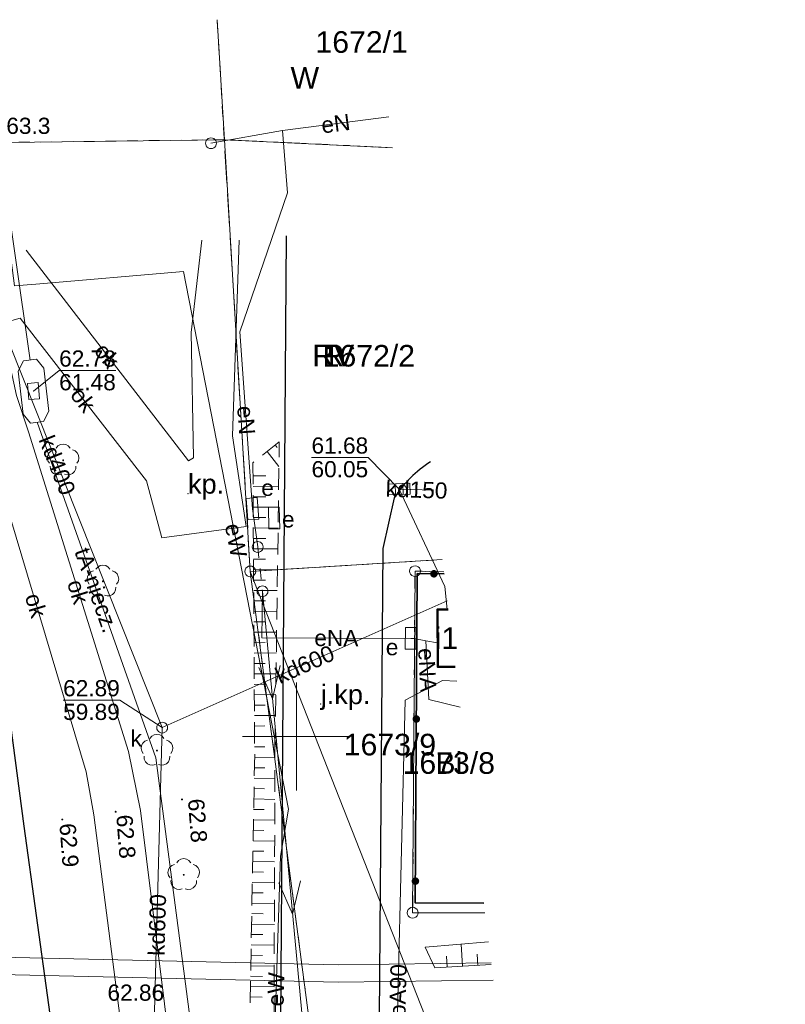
# Model space of a CAD drawing. Extents: x 6420891 to 6421372, y 5789686 to 5790696.
# Tile 48 of 48: x 6421287 to 6421323, y 5790638 to 5790683. Entities that reach past the tile are written whole.
import ezdxf
from ezdxf.enums import TextEntityAlignment as Align

# ---------------------------------------------------------------- set-up
doc = ezdxf.new("R2010")
doc.units = 0
doc.header["$PDSIZE"] = 0.75
for name, pattern in [('PRZER1-1', [2, 1, -1]), ('PRZER2-1', [3, 2, -1]), ('PRZER3-1', [4, 3, -1])]:
    doc.linetypes.add(name, pattern=pattern)
doc.layers.get('0').update_dxf_attribs({"linetype": 'CONTINUOUS', "lineweight": 13})
for name, color, linetype, lineweight in [('GEPPGD', 7, 'CONTINUOUS', 18), ('GESBZO', 7, 'CONTINUOUS', 50), ('GESBZO_O', 7, 'CONTINUOUS', 50), ('GESDZI', 7, 'CONTINUOUS', 18), ('GESDZI_O', 7, 'CONTINUOUS', 18), ('GSLINK', 7, 'CONTINUOUS', 18), ('GSLINK_O', 7, 'CONTINUOUS', 18), ('GSLKOG', 7, 'CONTINUOUS', 35), ('GSLKRW', 7, 'CONTINUOUS', 25), ('GSPWPN', 7, 'CONTINUOUS', 13), ('GSPWPN_O', 7, 'CONTINUOUS', 13), ('GSSZSN', 7, 'PRZER2-1', 18), ('GSSZSU', 7, 'CONTINUOUS', 18), ('GTGTXT', 7, 'CONTINUOUS', 18), ('GTGTXT_O', 7, 'CONTINUOUS', 18), ('GUPISN', 7, 'PRZER1-1', 18), ('GUPIWZ', 7, 'CONTINUOUS', 18), ('GUPPRZ', 7, 'CONTINUOUS', 18), ('GUPPRZ_O', 7, 'CONTINUOUS', 18), ('GUSIKP', 7, 'CONTINUOUS', 18)]:
    doc.layers.add(name, color=color, linetype=linetype, lineweight=lineweight)
for name, color, linetype, lineweight, true_color in [('GESKKL', 7, 'PRZER3-1', 18, 0x24bc24), ('GESKKL_O', 7, 'PRZER3-1', 18, 0x24bc24), ('GESUZY', 7, 'PRZER1-1', 18, 0x008000), ('GESUZY_O', 7, 'PRZER1-1', 18, 0x008000), ('GSPRDL', 7, 'CONTINUOUS', 18, 0x008000), ('GULEPR', 1, 'CONTINUOUS', 18, 0xff0000), ('GULEPR_O', 1, 'CONTINUOUS', 18, 0xff0000), ('GULKPR', 7, 'CONTINUOUS', 18, 0x803300), ('GULKPR_O', 7, 'CONTINUOUS', 18, 0x803300), ('GULTPR', 7, 'CONTINUOUS', 18, 0xff9100), ('GULTPR_O', 7, 'CONTINUOUS', 18, 0xff9100), ('GULWPR', 5, 'CONTINUOUS', 18, 0x0000ff), ('GULWPR_O', 5, 'CONTINUOUS', 18, 0x0000ff), ('GUPESE', 1, 'CONTINUOUS', 18, 0xff0000), ('GUPESE_O', 1, 'CONTINUOUS', 18, 0xff0000), ('GUPKKS', 7, 'CONTINUOUS', 18, 0x803300), ('GUPKSD', 7, 'CONTINUOUS', 18, 0x803300), ('GUPKSD_O', 7, 'CONTINUOUS', 18, 0x803300)]:
    doc.layers.add(name, color=color, linetype=linetype, lineweight=lineweight, true_color=true_color)
doc.styles.add('GEO-INFO', font='Arial')

# ---------------------------------------------------------------- blocks, each defined once
blk = doc.blocks.new('KOLO')
blk.add_hatch(color=0).paths.add_polyline_path([(-0.5, 0), (-0.482963, -0.12941), (-0.433013, -0.25), (-0.353553, -0.353553), (-0.25, -0.433013), (-0.12941, -0.482963), (0, -0.5), (0.12941, -0.482963), (0.25, -0.433013), (0.353553, -0.353553), (0.433013, -0.25), (0.482963, -0.12941), (0.5, 0), (0.482963, 0.12941), (0.433013, 0.25), (0.353553, 0.353553), (0.25, 0.433013), (0.12941, 0.482963), (0, 0.5), (-0.12941, 0.482963), (-0.25, 0.433013), (-0.353553, 0.353553), (-0.433013, 0.25), (-0.482963, 0.12941)])
blk = doc.blocks.new('POINT')
at = {"color": 0}
blk.add_point((0, 0), dxfattribs=at)
blk = doc.blocks.new('OKRAG_PELNY')
at = {"color": 0}
blk.add_lwpolyline([(0, 0.5), (0.12941, 0.482963), (0.25, 0.433013), (0.353553, 0.353553), (0.433013, 0.25), (0.482963, 0.12941), (0.5, 0), (0.482963, -0.12941), (0.433013, -0.25), (0.353553, -0.353553), (0.25, -0.433013), (0.12941, -0.482963), (0, -0.5), (-0.12941, -0.482963), (-0.25, -0.433013), (-0.353553, -0.353553), (-0.433013, -0.25), (-0.482963, -0.12941), (-0.5, 0), (-0.482963, 0.12941), (-0.433013, 0.25), (-0.353553, 0.353553), (-0.25, 0.433013), (-0.12941, 0.482963)], close=True, dxfattribs=at)
blk = doc.blocks.new('SUEP1')
at = {"color": 0}
blk.add_lwpolyline([(-1.5, -1), (1.5, 0), (-1.5, 1)], dxfattribs=at)
blk = doc.blocks.new('PROSTOKAT1_5-1_PELNY')
at = {"color": 0}
blk.add_lwpolyline([(0.75, -0.5), (-0.75, -0.5), (-0.75, 0.5), (0.75, 0.5)], close=True, dxfattribs=at)
blk = doc.blocks.new('SZAFA1')
at = {"color": 0}
blk.add_lwpolyline([(-1, -0.5), (-1, 0.5), (1, 0.5), (1, -0.5)], close=True, dxfattribs=at)
blk = doc.blocks.new('SUUS05')
at = {"color": 0}
blk.add_lwpolyline([(0.5, -0.25), (-0.5, -0.25), (-0.5, 0.25), (0.5, 0.25)], close=True, dxfattribs=at)
for points in [[(-0.175, -0.25), (-0.175, 0.25)], [(0.175, -0.25), (0.175, 0.25)]]:
    blk.add_lwpolyline(points, dxfattribs=at)
blk = doc.blocks.new('SPDLP')
blk.add_hatch(color=0).paths.add_polyline_path([(0, -0.09), (0.027812, -0.085595), (0.052901, -0.072812), (0.072812, -0.052901), (0.085595, -0.027812), (0.09, 0), (0.085595, 0.027812), (0.072812, 0.052901), (0.052901, 0.072812), (0.027812, 0.085595), (0, 0.09), (-0.027812, 0.085595), (-0.052901, 0.072812), (-0.072812, 0.052901), (-0.085595, 0.027812), (-0.09, 0), (-0.085595, -0.027812), (-0.072812, -0.052901), (-0.052901, -0.072812), (-0.027812, -0.085595)])
at = {"color": 0}
for points in [[(-1.271938, -0.268652), (-1.40916, -0.048001), (-1.462858, 0.20623), (-1.426585, 0.463525), (-1.304695, 0.693003), (-1.11182, 0.867117), (-0.871109, 0.964971)], [(-0.648554, 1.126667), (-0.481106, 1.325358), (-0.255912, 1.454989), (0, 1.5), (0.255912, 1.454989), (0.481106, 1.325358), (0.648554, 1.126667)], [(0.871109, 0.964971), (1.11182, 0.867117), (1.304695, 0.693003), (1.426585, 0.463525), (1.462858, 0.20623), (1.40916, -0.048001), (1.271938, -0.268652)], [(-0.137547, -1.292703), (-0.389802, -1.355024), (-0.648184, -1.327532), (-0.881678, -1.213525), (-1.062258, -1.026689), (-1.168249, -0.78945), (-1.186929, -0.530282)], [(1.186929, -0.530282), (1.168249, -0.78945), (1.062258, -1.026689), (0.881678, -1.213525), (0.648184, -1.327532), (0.389802, -1.355024), (0.137547, -1.292703)]]:
    blk.add_lwpolyline(points, dxfattribs=at)
blk = doc.blocks.new('EPPGS')
at = {"color": 0}
blk.add_lwpolyline([(0, 0.5), (0.154508, 0.475528), (0.293893, 0.404508), (0.404508, 0.293893), (0.475528, 0.154508), (0.5, 0), (0.475528, -0.154508), (0.404508, -0.293893), (0.293893, -0.404508), (0.154508, -0.475528), (0, -0.5), (-0.154508, -0.475528), (-0.293893, -0.404508), (-0.404508, -0.293893), (-0.475528, -0.154508), (-0.5, 0), (-0.475528, 0.154508), (-0.404508, 0.293893), (-0.293893, 0.404508), (-0.154508, 0.475528)], close=True, dxfattribs=at)
blk = doc.blocks.new('EPPGN')
blk.add_hatch(color=0).paths.add_polyline_path([(0, -0.09), (0.027812, -0.085595), (0.052901, -0.072812), (0.072812, -0.052901), (0.085595, -0.027812), (0.09, 0), (0.085595, 0.027812), (0.072812, 0.052901), (0.052901, 0.072812), (0.027812, 0.085595), (0, 0.09), (-0.027812, 0.085595), (-0.052901, 0.072812), (-0.072812, 0.052901), (-0.085595, 0.027812), (-0.09, 0), (-0.085595, -0.027812), (-0.072812, -0.052901), (-0.052901, -0.072812), (-0.027812, -0.085595)])

msp = doc.modelspace()

# ---------------------------------------------------------------- linework, layer by layer
at = {"linetype": 'Continuous', "lineweight": 13, "elevation": 100, "flags": 128}
for points in [[(6421300, 5790647.5), (6421300, 5790652.5)], [(6421297.5, 5790650), (6421302.5, 5790650)]]:
    msp.add_lwpolyline(points, dxfattribs=at)
at = {"layer": 'GESBZO', "linetype": 'Continuous', "lineweight": 50, "elevation": 10.18}
msp.add_lwpolyline([(6421307.339, 5790653.222), (6421306.526, 5790653.221), (6421306.514, 5790655.885), (6421307.018, 5790655.882)], dxfattribs=at)
at = {"layer": 'GESDZI', "linetype": 'Continuous', "lineweight": 18, "elevation": 10.22}
for points in [[(6421304.439, 5790677.244), (6421296.657, 5790677.613), (6421296.324, 5790683.166)], [(6421296.324, 5790683.166), (6421296.657, 5790677.613)], [(6421296.657, 5790677.613), (6421271.543, 5790677.3), (6421271.097, 5790681.05)], [(6421306.74, 5790658.188), (6421297.857, 5790657.64), (6421296.657, 5790677.613), (6421304.439, 5790677.244)], [(6421310.778, 5790624.739), (6421310.45, 5790625.621), (6421297.857, 5790657.64), (6421306.74, 5790658.188)], [(6421306.807, 5790657.626), (6421305.477, 5790657.652), (6421305.367, 5790641.849), (6421308.712, 5790641.847)], [(6421308.712, 5790641.847), (6421305.367, 5790641.849), (6421305.477, 5790657.652), (6421306.807, 5790657.626)]]:
    msp.add_lwpolyline(points, dxfattribs=at)
for points in [[(6421310.953, 5790558.207), (6421306.901, 5790588.894), (6421302.49, 5790622.296), (6421302.21, 5790624.433), (6421297.857, 5790657.64), (6421296.657, 5790677.613), (6421271.543, 5790677.3), (6421276.797, 5790633.247), (6421278.128, 5790623.34), (6421282.932, 5790586.712), (6421285.851, 5790564.458), (6421288.583, 5790543.621), (6421291.443, 5790521.812), (6421294.47, 5790499.75), (6421297.89, 5790473.07), (6421301.058, 5790448.497), (6421301.708, 5790443.54), (6421322.605, 5790469.964), (6421320.02, 5790489.539), (6421315.57, 5790523.239), (6421313.26, 5790540.733)], [(6421302.21, 5790624.433), (6421297.857, 5790657.64), (6421310.45, 5790625.621)]]:
    msp.add_lwpolyline(points, close=True, dxfattribs=at)
at = {"layer": 'GESKKL', "linetype": 'PRZER3-1', "lineweight": 18, "ltscale": 0.5, "elevation": 10.06}
msp.add_lwpolyline([(6421306.74, 5790658.188), (6421297.857, 5790657.64), (6421296.657, 5790677.613), (6421304.439, 5790677.244)], dxfattribs=at)
at = {"layer": 'GESUZY', "linetype": 'PRZER1-1', "lineweight": 18, "ltscale": 0.5, "elevation": 10.08}
for points in [[(6421296.324, 5790683.166), (6421296.657, 5790677.613), (6421271.543, 5790677.3)], [(6421304.439, 5790677.244), (6421296.657, 5790677.613), (6421296.324, 5790683.166)], [(6421306.74, 5790658.188), (6421297.857, 5790657.64), (6421296.657, 5790677.613), (6421304.439, 5790677.244)], [(6421310.97, 5790623.145), (6421302.49, 5790622.296), (6421302.21, 5790624.433), (6421297.857, 5790657.64), (6421306.74, 5790658.188)], [(6421308.712, 5790641.847), (6421305.367, 5790641.849), (6421305.477, 5790657.652), (6421306.807, 5790657.626)], [(6421306.807, 5790657.626), (6421305.477, 5790657.652), (6421305.367, 5790641.849), (6421308.712, 5790641.847)]]:
    msp.add_lwpolyline(points, dxfattribs=at)
msp.add_lwpolyline([(6421310.953, 5790558.207), (6421306.901, 5790588.894), (6421302.49, 5790622.296), (6421302.21, 5790624.433), (6421297.857, 5790657.64), (6421296.657, 5790677.613), (6421271.543, 5790677.3), (6421276.797, 5790633.247), (6421278.128, 5790623.34), (6421282.932, 5790586.712), (6421285.851, 5790564.458), (6421288.583, 5790543.621), (6421291.443, 5790521.812), (6421294.47, 5790499.75), (6421297.89, 5790473.07), (6421301.058, 5790448.497), (6421301.708, 5790443.54), (6421322.605, 5790469.964), (6421320.02, 5790489.539), (6421315.57, 5790523.239), (6421313.26, 5790540.733)], close=True, dxfattribs=at)
at = {"layer": 'GSLINK', "linetype": 'Continuous', "lineweight": 18, "elevation": 10.18}
for points in [[(6421286.4, 5790669.13), (6421287.21, 5790669.36), (6421293.06, 5790661.83), (6421293.77, 5790659.2), (6421297.67, 5790659.72), (6421297.04, 5790663.91), (6421297.35, 5790672.96)], [(6421287.49, 5790672.51), (6421295, 5790662.75), (6421295.23, 5790662.9), (6421295.12, 5790668.7), (6421295.61, 5790672.96)], [(6421286.4, 5790669.13), (6421286.72, 5790667.27), (6421287.04, 5790665.78), (6421287.6, 5790664.1), (6421292.22, 5790649.31), (6421292.78, 5790646.58), (6421294.44, 5790633.16), (6421295.12, 5790628.98)], [(6421284.56, 5790666.97), (6421285.65, 5790663.78), (6421290.26, 5790648.36), (6421290.62, 5790646.38), (6421292.37, 5790632.9), (6421292.86, 5790629.23)]]:
    msp.add_lwpolyline(points, dxfattribs=at)
at = {"layer": 'GSLKOG', "linetype": 'Continuous', "lineweight": 35, "elevation": 10.18}
msp.add_lwpolyline([(6421306.82, 5790657.523), (6421305.58, 5790657.54), (6421305.49, 5790642.3), (6421308.659, 5790642.292)], dxfattribs=at)
at = {"layer": 'GSLKRW', "linetype": 'Continuous', "lineweight": 25, "elevation": 10.18}
for points in [[(6421283.88, 5790672.05), (6421284.56, 5790666.97), (6421284.8, 5790665.37), (6421287.39, 5790645.85), (6421289.1, 5790633.46, 0.319309), (6421292.86, 5790629.23, 0.126031), (6421295.12, 5790628.98, 0.399507), (6421299.25, 5790634.77), (6421299.54, 5790673.17)], [(6421306.194, 5790662.708, 0.107558), (6421304.52, 5790661.05), (6421303.99, 5790658.7), (6421303.81, 5790635.04, 0.240734), (6421306.53, 5790630.85), (6421308.33, 5790630.37)]]:
    msp.add_lwpolyline(points, format="xyb", dxfattribs=at)
at = {"layer": 'GSSZSN', "linetype": 'PRZER2-1', "lineweight": 18, "ltscale": 0.5, "elevation": 10.06}
for points in [[(6421297.52, 5790630.97), (6421298.95, 5790635.44), (6421299, 5790649.42), (6421299.2, 5790663.64)], [(6421299.2, 5790663.64), (6421297.98, 5790662.67), (6421298.06, 5790649.18), (6421297.81, 5790635.67), (6421297.55, 5790632.52), (6421297.52, 5790630.97)]]:
    msp.add_lwpolyline(points, dxfattribs=at)
at = {"layer": 'GSSZSN', "linetype": 'Continuous', "lineweight": 18, "elevation": 10.06, "flags": 128}
for points in [[(6421298.634, 5790663.19), (6421299.184, 5790662.498)], [(6421299.011, 5790663.49), (6421299.103, 5790663.374)], [(6421297.984, 5790662.059), (6421298.581, 5790662.062)], [(6421297.986, 5790661.576), (6421299.171, 5790661.583)], [(6421297.989, 5790661.094), (6421298.577, 5790661.098)], [(6421297.992, 5790660.612), (6421299.158, 5790660.619)], [(6421297.995, 5790660.13), (6421298.573, 5790660.133)], [(6421297.998, 5790659.648), (6421299.144, 5790659.654)], [(6421298.001, 5790659.165), (6421298.569, 5790659.169)], [(6421298.004, 5790658.683), (6421299.13, 5790658.69)], [(6421298.007, 5790658.201), (6421298.565, 5790658.204)], [(6421298.009, 5790657.719), (6421299.117, 5790657.725)], [(6421298.012, 5790657.237), (6421298.561, 5790657.24)], [(6421298.015, 5790656.754), (6421299.103, 5790656.761)], [(6421298.018, 5790656.272), (6421298.557, 5790656.275)], [(6421298.021, 5790655.79), (6421299.09, 5790655.796)], [(6421298.024, 5790655.308), (6421298.553, 5790655.311)], [(6421298.027, 5790654.826), (6421299.076, 5790654.832)], [(6421298.029, 5790654.343), (6421298.549, 5790654.347)], [(6421298.032, 5790653.861), (6421299.063, 5790653.867)], [(6421298.035, 5790653.379), (6421298.545, 5790653.382)], [(6421298.038, 5790652.897), (6421299.049, 5790652.903)], [(6421298.041, 5790652.415), (6421298.542, 5790652.418)], [(6421298.044, 5790651.933), (6421299.035, 5790651.938)], [(6421298.047, 5790651.45), (6421298.538, 5790651.453)], [(6421298.049, 5790650.968), (6421299.022, 5790650.974)], [(6421298.052, 5790650.486), (6421298.534, 5790650.489)], [(6421298.055, 5790650.004), (6421299.008, 5790650.009)], [(6421298.058, 5790649.522), (6421298.53, 5790649.524)], [(6421298.057, 5790649.039), (6421298.999, 5790649.022)], [(6421298.048, 5790648.557), (6421298.523, 5790648.549)], [(6421298.04, 5790648.075), (6421298.995, 5790648.057)], [(6421298.031, 5790647.593), (6421298.512, 5790647.584)], [(6421298.022, 5790647.111), (6421298.992, 5790647.093)], [(6421298.013, 5790646.629), (6421298.501, 5790646.62)], [(6421298.004, 5790646.147), (6421298.988, 5790646.128)], [(6421297.995, 5790645.665), (6421298.491, 5790645.655)], [(6421297.986, 5790645.182), (6421298.985, 5790645.164)], [(6421297.977, 5790644.7), (6421298.48, 5790644.691)], [(6421297.968, 5790644.218), (6421298.981, 5790644.199)], [(6421297.959, 5790643.736), (6421298.469, 5790643.727)], [(6421297.95, 5790643.254), (6421298.978, 5790643.235)], [(6421297.941, 5790642.772), (6421298.459, 5790642.762)], [(6421297.932, 5790642.29), (6421298.974, 5790642.27)], [(6421297.924, 5790641.808), (6421298.448, 5790641.798)], [(6421297.915, 5790641.326), (6421298.971, 5790641.306)], [(6421297.906, 5790640.843), (6421298.437, 5790640.834)], [(6421297.897, 5790640.361), (6421298.968, 5790640.341)], [(6421297.888, 5790639.879), (6421298.427, 5790639.869)], [(6421297.879, 5790639.397), (6421298.964, 5790639.377)], [(6421297.87, 5790638.915), (6421298.416, 5790638.905)], [(6421297.861, 5790638.433), (6421298.961, 5790638.412)], [(6421297.852, 5790637.951), (6421298.406, 5790637.94)]]:
    msp.add_lwpolyline(points, dxfattribs=at)
at = {"layer": 'GSSZSU', "linetype": 'Continuous', "lineweight": 18, "elevation": 10.06}
for points in [[(6421306.39, 5790639.3), (6421305.94, 5790640.25), (6421308.875, 5790640.5)], [(6421309.002, 5790639.447), (6421306.39, 5790639.3)]]:
    msp.add_lwpolyline(points, dxfattribs=at)
at = {"layer": 'GSSZSU', "linetype": 'Continuous', "lineweight": 18, "elevation": 10.06, "flags": 128}
for points in [[(6421307.673, 5790639.372), (6421307.615, 5790640.393)], [(6421308.379, 5790639.412), (6421308.35, 5790639.932)], [(6421306.967, 5790639.333), (6421306.939, 5790639.833)]]:
    msp.add_lwpolyline(points, dxfattribs=at)
at = {"layer": 'GULEPR', "linetype": 'Continuous', "lineweight": 18, "elevation": 10.14}
for points in [[(6421285.46, 5790682.255), (6421286.948, 5790670.852), (6421287.944, 5790670.936), (6421294.766, 5790671.51), (6421299.623, 5790646.646)], [(6421296.04, 5790677.45), (6421299.35, 5790678.04), (6421304.266, 5790678.677)], [(6421298.2, 5790658.77), (6421297.96, 5790660.54), (6421297.38, 5790668.73), (6421299.58, 5790675.16), (6421299.35, 5790678.04)], [(6421298.42, 5790656.72), (6421298.398, 5790654.571), (6421305.277, 5790654.543)], [(6421298.42, 5790656.72), (6421301.628, 5790622.356)], [(6421305.277, 5790654.543), (6421305.427, 5790654.543), (6421305.978, 5790654.432)], [(6421305.978, 5790654.432), (6421306.521, 5790654.343)], [(6421305.978, 5790654.432), (6421306.118, 5790651.718), (6421307.563, 5790651.364)], [(6421299.663, 5790629.729), (6421298.847, 5790632.145), (6421299.253, 5790644.462), (6421299.623, 5790646.646)]]:
    msp.add_lwpolyline(points, dxfattribs=at)
at = {"layer": 'GULKPR', "linetype": 'Continuous', "lineweight": 18, "elevation": 10.14}
for points in [[(6421284.1, 5790674.704), (6421293.782, 5790650.413)], [(6421306.965, 5790655.874), (6421306.854, 5790656.947), (6421304.746, 5790661.451)], [(6421304.746, 5790661.451), (6421306.352, 5790661.394)], [(6421306.971, 5790656.273), (6421293.782, 5790650.413)], [(6421293.782, 5790650.413), (6421293.295, 5790632.152)]]:
    msp.add_lwpolyline(points, dxfattribs=at)
at = {"layer": 'GULTPR', "linetype": 'Continuous', "lineweight": 18, "elevation": 10.14}
for points in [[(6421285.528, 5790682.261), (6421287.668, 5790667.421)], [(6421287.997, 5790664.54), (6421293.492, 5790649.01), (6421295.033, 5790637.257), (6421295.197, 5790635.816)]]:
    msp.add_lwpolyline(points, dxfattribs=at)
at = {"layer": 'GULWPR', "linetype": 'Continuous', "lineweight": 18, "elevation": 10.14}
for points in [[(6421304.331, 5790623.62), (6421304.341, 5790624.052), (6421305.017, 5790651.689), (6421306.754, 5790652.587), (6421307.418, 5790652.569)], [(6421308.992, 5790639.534), (6421301.922, 5790639.44), (6421266.597, 5790640.24), (6421266.193, 5790640.245)], [(6421309.088, 5790638.735), (6421301.918, 5790638.64), (6421266.583, 5790639.44), (6421266.182, 5790639.445)]]:
    msp.add_lwpolyline(points, dxfattribs=at)
at = {"layer": 'GUPISN', "linetype": 'PRZER1-1', "lineweight": 18, "ltscale": 0.5, "elevation": 10.16}
msp.add_lwpolyline([(6421298.2, 5790658.77), (6421298.42, 5790656.72)], dxfattribs=at)
at = {"layer": 'GUPPRZ_O', "linetype": 'Continuous', "lineweight": 9, "elevation": 10.8, "flags": 128}
for points in [[(6421291.637, 5790666.941), (6421289.016, 5790666.941), (6421287.832, 5790665.98)], [(6421289.016, 5790666.941), (6421291.637, 5790666.941)], [(6421300.689, 5790662.917), (6421303.31, 5790662.917), (6421304.746, 5790661.451)], [(6421300.689, 5790662.917), (6421303.31, 5790662.917)], [(6421289.2, 5790651.689), (6421291.821, 5790651.689), (6421293.782, 5790650.413)], [(6421289.2, 5790651.689), (6421291.821, 5790651.689)]]:
    msp.add_lwpolyline(points, dxfattribs=at)
at = {"layer": 'GUSIKP', "linetype": 'Continuous', "lineweight": 18, "elevation": 10.14}
msp.add_lwpolyline([(6421287.37, 5790667.387), (6421287.966, 5790667.455), (6421288.315, 5790667.042), (6421288.542, 5790665.055), (6421288.295, 5790664.574), (6421287.698, 5790664.506), (6421287.349, 5790664.919), (6421287.123, 5790666.906)], close=True, dxfattribs=at)

# ---------------------------------------------------------------- block references
at = {"layer": 'GEPPGD', "lineweight": 18, "xscale": 0.5, "yscale": 0.5}
for name, p in [('EPPGN', (6421296.657, 5790677.613, 10.24)), ('EPPGS', (6421297.857, 5790657.64, 10.24)), ('EPPGS', (6421305.477, 5790657.652, 10.24)), ('EPPGS', (6421305.367, 5790641.849, 10.24))]:
    msp.add_blockref(name, p, dxfattribs=at)
at = {"layer": 'GSLKOG', "lineweight": 35, "xscale": 0.35, "yscale": 0.35}
for p in [(6421306.35, 5790657.529, 10.18), (6421305.54, 5790650.81, 10.18), (6421305.496, 5790643.31, 10.18)]:
    msp.add_blockref('KOLO', p, dxfattribs=at)
at = {"layer": 'GSPRDL', "lineweight": 18, "xscale": 0.5, "yscale": 0.5}
for p in [(6421289.2, 5790662.78, 10.12), (6421291.04, 5790657.18, 10.12), (6421293.54, 5790649.35, 10.12), (6421294.78, 5790643.6, 10.12)]:
    msp.add_blockref('SPDLP', p, dxfattribs=at)
at = {"layer": 'GSPWPN', "lineweight": 13, "xscale": 0.09, "yscale": 0.09}
for p in [(6421294.7, 5790647.09, 10.08), (6421291.63, 5790646.52, 10.08), (6421289.16, 5790646.16, 10.08)]:
    msp.add_blockref('KOLO', p, dxfattribs=at)
at = {"layer": 'GTGTXT', "lineweight": 18}
for p in [(6421294.975, 5790661.238, 10.02), (6421301.114, 5790651.499, 10.02)]:
    msp.add_blockref('POINT', p, dxfattribs=at)
at = {"layer": 'GULEPR', "lineweight": 18, "xscale": 0.5, "yscale": 0.5, "rotation": 275.3334264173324}
for p in [(6421298.815, 5790652.488, 10.15), (6421299.745, 5790642.532, 10.15)]:
    msp.add_blockref('SUEP1', p, dxfattribs=at)
at = {"layer": 'GUPESE', "lineweight": 18, "xscale": 0.5, "yscale": 0.5}
for p, rotation in [((6421297.96, 5790660.54, 10.16), 274.1434771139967), ((6421298.96, 5790660.11, 10.16), 271.0903142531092), ((6421305.277, 5790654.543, 10.16), 89.36801557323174)]:
    msp.add_blockref('SZAFA1', p, dxfattribs=dict(at, rotation=rotation))
at = {"layer": 'GUPISN', "lineweight": 18, "xscale": 0.5, "yscale": 0.5}
for p in [(6421296.04, 5790677.45, 10.16), (6421298.2, 5790658.77, 10.16), (6421298.42, 5790656.72, 10.16)]:
    msp.add_blockref('OKRAG_PELNY', p, dxfattribs=at)
at = {"layer": 'GUPIWZ', "lineweight": 18, "xscale": 0.5, "yscale": 0.5, "rotation": 274.3571527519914}
msp.add_blockref('PROSTOKAT1_5-1_PELNY', (6421287.832, 5790665.98, 10.18), dxfattribs=at)
at = {"layer": 'GUPKKS', "lineweight": 18, "rotation": 182.2173749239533}
msp.add_blockref('SUUS05', (6421304.746, 5790661.451, 10.16), dxfattribs=at)
at = {"layer": 'GUPKSD', "lineweight": 18, "xscale": 0.5, "yscale": 0.5}
msp.add_blockref('OKRAG_PELNY', (6421293.782, 5790650.413, 10.16), dxfattribs=at)
at = {"layer": 'GUPPRZ', "lineweight": 18}
for p in [(6421287.832, 5790665.98, 10.16), (6421304.746, 5790661.451, 10.16), (6421293.782, 5790650.413, 10.16)]:
    msp.add_blockref('POINT', p, dxfattribs=at)

# ---------------------------------------------------------------- texts
at = {"layer": 'GESBZO_O', "linetype": 'Continuous', "lineweight": 0, "style": 'GEO-INFO'}
msp.add_text('i1', height=1, dxfattribs=at).set_placement((6421306.927, 5790654.552, 10.8), align=Align.MIDDLE_CENTER)
at = {"layer": 'GESDZI_O', "linetype": 'Continuous', "lineweight": 0, "style": 'GEO-INFO'}
for s, p in [('1672/1', (6421303.009, 5790682.154, 10.8)), ('1672/2', (6421303.342, 5790667.637, 10.8))]:
    msp.add_text(s, height=1, dxfattribs=at).set_placement(p, align=Align.MIDDLE)
for s, p in [('1673/9', (6421304.317, 5790649.627, 10.8)), ('1673/8', (6421307.04, 5790648.774, 10.8))]:
    msp.add_text(s, height=1, dxfattribs=at).set_placement(p, align=Align.MIDDLE_CENTER)
at = {"layer": 'GESKKL_O', "linetype": 'Continuous', "lineweight": 0, "style": 'GEO-INFO'}
msp.add_text('RV', height=1, dxfattribs=at).set_placement((6421301.698, 5790667.626, 10.8), align=Align.MIDDLE_CENTER)
at = {"layer": 'GESUZY_O', "linetype": 'Continuous', "lineweight": 0, "style": 'GEO-INFO'}
for s, p in [('W', (6421300.381, 5790680.472, 10.8)), ('R', (6421301.698, 5790667.626, 10.8)), ('Bi', (6421307.04, 5790648.774, 10.8))]:
    msp.add_text(s, height=1, dxfattribs=at).set_placement(p, align=Align.MIDDLE_CENTER)
at = {"layer": 'GSLINK_O', "linetype": 'Continuous', "lineweight": 0, "style": 'GEO-INFO'}
for rotation, p in [(307.5771, (6421291.245, 5790667.63, 10.8)), (307.8434, (6421290.135, 5790665.595, 10.8)), (287.3474, (6421289.91, 5790656.705, 10.8)), (286.6447, (6421287.955, 5790656.07, 10.8))]:
    msp.add_text('ok', height=0.75, rotation=rotation, dxfattribs=at).set_placement(p, align=Align.MIDDLE)
at = {"layer": 'GSPWPN_O', "linetype": 'Continuous', "lineweight": 0, "style": 'GEO-INFO'}
msp.add_text('63.3', height=0.75, dxfattribs=at).set_placement((6421286.572, 5790677.882, 10.8))
for s, p in [('62.8', (6421294.971, 5790647.098, 10.8)), ('62.8', (6421291.658, 5790646.358, 10.8)), ('62.9', (6421289.028, 5790645.96, 10.8))]:
    msp.add_text(s, height=0.75, rotation=274.3155, dxfattribs=at).set_placement(p)
at = {"layer": 'GTGTXT_O', "linetype": 'Continuous', "lineweight": 0, "style": 'GEO-INFO'}
for s, p in [('kp.', (6421294.975, 5790661.238, 10.8)), ('j.kp.', (6421301.114, 5790651.499, 10.8))]:
    msp.add_text(s, height=0.9, dxfattribs=at).set_placement(p)
at = {"layer": 'GULEPR_O', "linetype": 'Continuous', "lineweight": 0, "style": 'GEO-INFO'}
for s, rotation, p in [('eN', 7.3875, (6421301.808, 5790678.359, 10.8)), ('eN', 274.0508, (6421297.67, 5790664.635, 10.8)), ('eW', 281.052, (6421297.195, 5790659.078, 10.8)), ('eNA', 359.7665, (6421301.838, 5790654.557, 10.8)), ('eNA', 272.9614, (6421306.048, 5790653.075, 10.8))]:
    msp.add_text(s, height=0.75, rotation=rotation, dxfattribs=at).set_placement(p, align=Align.MIDDLE_CENTER)
msp.add_text('eW', height=0.75, rotation=88.1138, dxfattribs=at).set_placement((6421299.05, 5790638.303, 10.8), align=Align.MIDDLE)
at = {"layer": 'GULKPR_O', "linetype": 'Continuous', "lineweight": 0, "style": 'GEO-INFO'}
for s, rotation, p in [('kd400', 291.7308, (6421288.941, 5790662.559, 10.8)), ('kd600', 88.4712, (6421293.538, 5790641.283, 10.8))]:
    msp.add_text(s, height=0.75, rotation=rotation, dxfattribs=at).set_placement(p, align=Align.MIDDLE)
for s, rotation, p in [('kd150', 357.999, (6421305.549, 5790661.423, 10.8)), ('kd600', 23.9565, (6421300.376, 5790653.343, 10.8))]:
    msp.add_text(s, height=0.75, rotation=rotation, dxfattribs=at).set_placement(p, align=Align.MIDDLE_CENTER)
at = {"layer": 'GULTPR_O', "linetype": 'Continuous', "lineweight": 0, "style": 'GEO-INFO'}
msp.add_text('tA-niecz.', height=0.75, rotation=289.4853, dxfattribs=at).set_placement((6421290.744, 5790656.775, 10.8), align=Align.MIDDLE_CENTER)
at = {"layer": 'GULWPR_O', "linetype": 'Continuous', "lineweight": 0, "style": 'GEO-INFO'}
msp.add_text('woA90', height=0.75, rotation=88.5985, dxfattribs=at).set_placement((6421304.679, 5790637.87, 10.8), align=Align.MIDDLE_CENTER)
at = {"layer": 'GUPESE_O', "linetype": 'Continuous', "lineweight": 0, "style": 'GEO-INFO'}
for p in [(6421298.949, 5790661.132, 10.8), (6421299.907, 5790659.674, 10.8), (6421304.708, 5790653.76, 10.8)]:
    msp.add_text('e', height=0.75, dxfattribs=at).set_placement(p, align=Align.RIGHT)
at = {"layer": 'GUPKSD_O', "linetype": 'Continuous', "lineweight": 0, "style": 'GEO-INFO'}
msp.add_text('k', height=0.75, dxfattribs=at).set_placement((6421292.845, 5790649.537, 10.8), align=Align.RIGHT)
at = {"layer": 'GUPPRZ_O', "linetype": 'Continuous', "lineweight": 0, "style": 'GEO-INFO'}
for s, p in [('62.78', (6421289.016, 5790667.114)), ('61.48', (6421289.016, 5790666.019)), ('61.68', (6421300.689, 5790663.09)), ('60.05', (6421300.689, 5790661.995)), ('62.89', (6421289.2, 5790651.862)), ('59.89', (6421289.2, 5790650.767)), ('62.86', (6421291.251, 5790637.776))]:
    msp.add_text(s, height=0.75, dxfattribs=at).set_placement(p)

doc.saveas('drawing.dxf')
